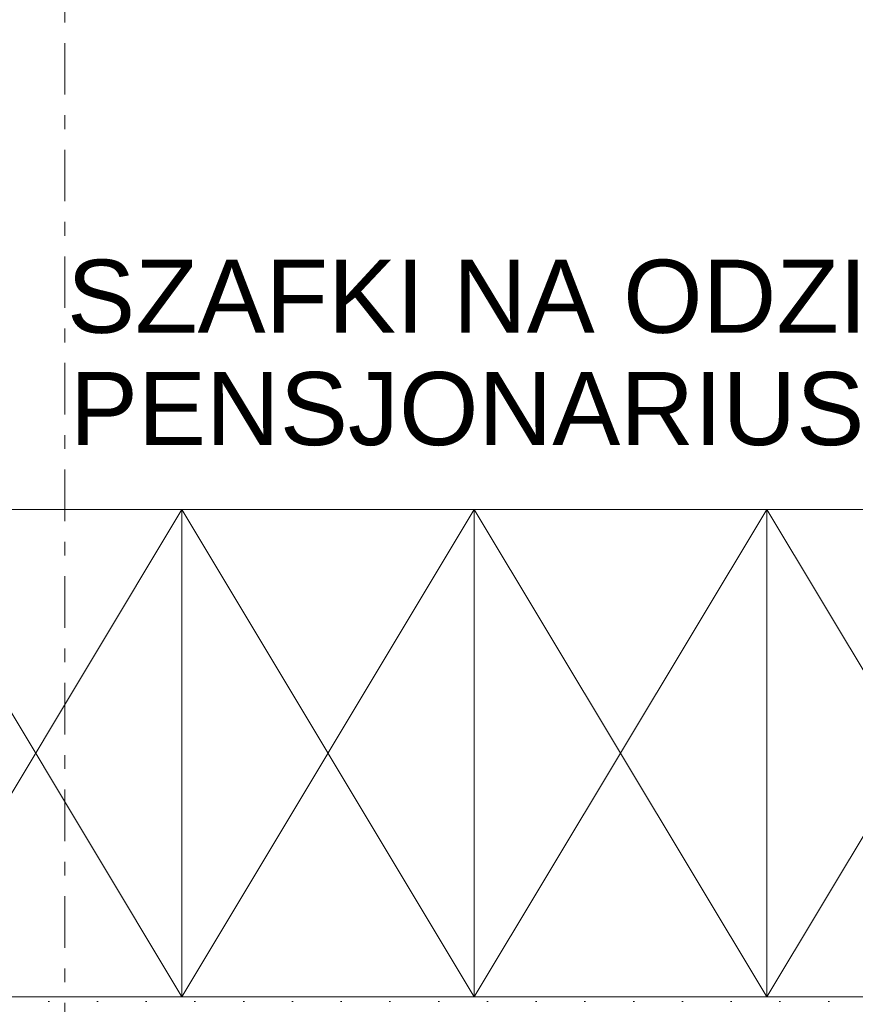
# Model space of a CAD drawing. Extents: x 100 to 2982, y 37 to 2050.
# Tile 66 of 130: x 1693 to 1779, y 620 to 721. Entities that reach past the tile are written whole.
import ezdxf
from ezdxf.xclip import XClip

# ---------------------------------------------------------------- set-up
doc = ezdxf.new("R2010")
doc.units = 0
doc.header["$MEASUREMENT"] = 0
doc.header["$XCLIPFRAME"] = 0
doc.linetypes.add('Przerywana podwójnie', pattern=[54.680554, 26.458333, -10.583333, 7.055556, -10.583333])
for name, color, linetype in [('330-W Wyposażenie', 7, 'Continuous'), ('410-K Osie', 7, 'Continuous'), ('420-K Ściany', 7, 'Continuous'), ('810-G Ogólne', 7, 'Continuous'), ('820-G Rysunki Obrazki', 7, 'Continuous')]:
    doc.layers.add(name, color=color, linetype=linetype)
doc.styles.add('STYL_AUTOMATYCZNY_7', font='arial.ttf')

# ---------------------------------------------------------------- blocks, each defined once
blk = doc.blocks.new('Rysunek_1_1', base_point=(-18316.35, -206.53))
at = {"layer": '420-K Ściany', "linetype": 'Continuous', "lineweight": 5}
h = blk.add_hatch(dxfattribs=at)
h.set_pattern_fill('Tynk_0001', color=180, style=0, pattern_type=2)
h.set_pattern_definition([(0, (-18316.349, -206.5255), (0, 8.660254), [0, -5]), (0, (-18313.849, -202.195), (0, 8.660254), [0, -5])])
h.paths.add_polyline_path([(1867.62, 621.01), (1589.8, 621.01), (1589.8, 619.51), (1867.62, 619.51)])
at = {"layer": '330-W Wyposażenie', "color": 4, "linetype": 'Continuous', "lineweight": 13, "ltscale": 0.2}
for p, q in [((1679.8, 621.01), (1709.8, 671.01)), ((1679.8, 671.01), (1709.8, 621.01)), ((1709.8, 671.01), (1709.8, 621.01)), ((1709.8, 621.01), (1739.8, 671.01)), ((1709.8, 671.01), (1739.8, 621.01)), ((1739.8, 671.01), (1739.8, 621.01)), ((1739.8, 621.01), (1769.8, 671.01)), ((1739.8, 671.01), (1769.8, 621.01)), ((1769.8, 671.01), (1769.8, 621.01)), ((1769.8, 621.01), (1799.8, 671.01)), ((1769.8, 671.01), (1799.8, 621.01))]:
    blk.add_line(p, q, dxfattribs=at)
at = {"layer": '330-W Wyposażenie', "color": 4, "linetype": 'Continuous', "lineweight": 13, "ltscale": 0.2, "flags": 128}
blk.add_lwpolyline([(1859.8, 671.01), (1589.8, 671.01), (1589.8, 621.01), (1859.8, 621.01)], close=True, dxfattribs=at)
at = {"layer": '410-K Osie', "color": 101, "linetype": 'Przerywana podwójnie', "lineweight": 5, "ltscale": 0.2}
blk.add_line((1697.8, 1801.51), (1697.8, 517.46), dxfattribs=at)
blk.add_line((1697.8, 1801.51), (1697.8, 517.46), dxfattribs=at)
at = {"layer": '420-K Ściany', "color": 47, "linetype": 'Continuous', "lineweight": 15, "ltscale": 0.2, "flags": 128}
blk.add_lwpolyline([(1867.62, 621.01), (1589.8, 621.01)], dxfattribs=at)
at = {"layer": '810-G Ogólne', "color": 1, "linetype": 'Continuous', "lineweight": 13, "insert": (1745.76, 696.62), "char_height": 7.5, "width": 96.0443, "attachment_point": 2, "line_spacing_factor": 0.921252, "style": 'STYL_AUTOMATYCZNY_7'}
blk.add_mtext('\\A1;{\\pqc;\\fArial|b0|i0|c0|p38;SZAFKI NA ODZIEŻ PENSJONARIUSZY }', dxfattribs=at)

msp = doc.modelspace()

# ---------------------------------------------------------------- block references
at = {"layer": '820-G Rysunki Obrazki', "color": 65, "linetype": 'Continuous', "lineweight": 13, "ltscale": 0.2}
ref = msp.add_blockref('Rysunek_1_1', (-18316.35, -206.53), dxfattribs=at)
XClip(ref).set_block_clipping_path([(244.527027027, 75.2081975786), (2570.9054054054, 2024.1891891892)])

doc.saveas('drawing.dxf')
